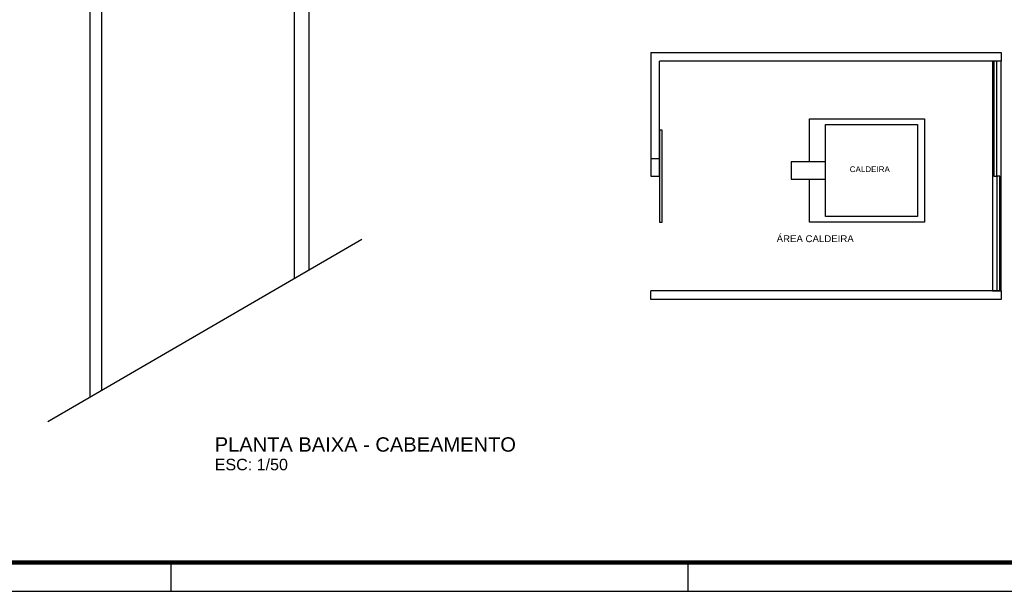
# Model space of a CAD drawing. Extents: x -13.5 to 60.2, y -0.1 to 41.9.
# Tile 2 of 57: x 3.6 to 20.7, y -0.1 to 9.9. Entities that reach past the tile are written whole.
import ezdxf

# ---------------------------------------------------------------- set-up
doc = ezdxf.new("R2010")
doc.units = 0
doc.header["$MEASUREMENT"] = 0
for name, color, linetype in [('PAREDES', 8, 'Continuous'), ('PRANCHA', 8, 'Continuous'), ('TEXTO', 4, 'Continuous'), ('TXT-AMB', 4, 'Continuous')]:
    doc.layers.add(name, color=color, linetype=linetype)
doc.styles.add('ARIAL', font='arial.ttf')
doc.styles.add('Texto Ambiente 1-50', font='arial.ttf', dxfattribs={"height": 0.12})
doc.styles.add('Texto Especificacao 1-50', font='arial.ttf', dxfattribs={"height": 0.1})

# ---------------------------------------------------------------- blocks, each defined once
blk = doc.blocks.new('1-50 A0 FGR')
at = {"layer": 'PRANCHA'}
for p, q in [((3638.721, 17.449), (3638.721, 17.949)), ((3647.713, 17.449), (3647.713, 17.949)), ((3632.52, 17.449), (3692.67, 17.449))]:
    blk.add_line(p, q, dxfattribs=at)
at = {"layer": 'PRANCHA', "const_width": 0.075}
blk.add_lwpolyline([(3633.77, 58.949), (3633.77, 17.949), (3692.17, 17.949), (3692.17, 58.949), (3633.77, 58.949)], dxfattribs=at)
blk = doc.blocks.new('ENTORNO')
at = {"layer": 'PAREDES'}
for p, q in [((89.809, -32.702), (89.809, 3.781)), ((90.009, -32.586), (90.009, 3.927)), ((93.609, -24.909), (93.609, -30.495)), ((93.359, -25.059), (93.359, -30.64)), ((89.072, -33.13), (94.536, -29.957))]:
    blk.add_line(p, q, dxfattribs=at)

msp = doc.modelspace()

# ---------------------------------------------------------------- linework, layer by layer
at = {"layer": 'PAREDES', "lineweight": -3}
for p, q in [((14.592, 9.318), (20.687, 9.318)), ((14.592, 9.318), (14.592, 7.168)), ((20.687, 9.318), (20.687, 9.168)), ((20.687, 9.168), (14.742, 9.168)), ((14.742, 7.168), (14.742, 9.168)), ((20.687, 5.168), (14.592, 5.168)), ((14.592, 5.018), (14.592, 5.168)), ((20.687, 5.168), (20.687, 5.018)), ((20.687, 5.018), (14.592, 5.018))]:
    msp.add_line(p, q, dxfattribs=at)
for points in [[(20.687, 9.168), (20.537, 9.168), (20.537, 5.168), (20.687, 5.168)], [(20.612, 9.168), (20.562, 9.168), (20.562, 7.168), (20.612, 7.168)], [(17.634, 8.067), (19.234, 8.067), (19.234, 6.467), (17.634, 6.467)], [(14.792, 7.97), (14.742, 7.97), (14.742, 6.366), (14.792, 6.366)], [(14.592, 7.168), (14.742, 7.168), (14.742, 7.468), (14.592, 7.468)], [(17.634, 7.417), (17.034, 7.417), (17.034, 7.117), (17.634, 7.117)], [(20.662, 7.168), (20.612, 7.168), (20.612, 5.168), (20.662, 5.168)]]:
    msp.add_lwpolyline(points, close=True, dxfattribs=at)
msp.add_lwpolyline([(17.356, 7.417), (17.356, 8.166), (19.352, 8.166), (19.352, 6.366), (17.356, 6.366), (17.356, 7.117)], dxfattribs=at)

# ---------------------------------------------------------------- block references
msp.add_blockref('1-50 A0 FGR', (-3632.471, -17.509))
at = {"layer": 'PAREDES'}
msp.add_blockref('ENTORNO', (-84.967, 36.025), dxfattribs=at)

# ---------------------------------------------------------------- texts
at = {"layer": 'PAREDES', "lineweight": -3, "insert": (18.053, 7.337), "char_height": 0.1, "width": 1.98136, "attachment_point": 1, "style": 'Texto Especificacao 1-50'}
msp.add_mtext('CALDEIRA', dxfattribs=at)
at = {"layer": 'TEXTO', "style": 'ARIAL'}
msp.add_text('PLANTA BAIXA - CABEAMENTO', height=0.25, dxfattribs=at).set_placement((7.008, 2.371))
at = {"layer": 'TEXTO', "color": 2, "style": 'ARIAL'}
msp.add_text('ESC: 1/50', height=0.2, dxfattribs=at).set_placement((7.008, 2.047))
at = {"layer": 'TXT-AMB', "lineweight": -3, "insert": (16.782, 6.138), "char_height": 0.12, "width": 2.88721, "attachment_point": 1, "style": 'Texto Ambiente 1-50'}
msp.add_mtext('ÁREA CALDEIRA', dxfattribs=at)

doc.saveas('drawing.dxf')
